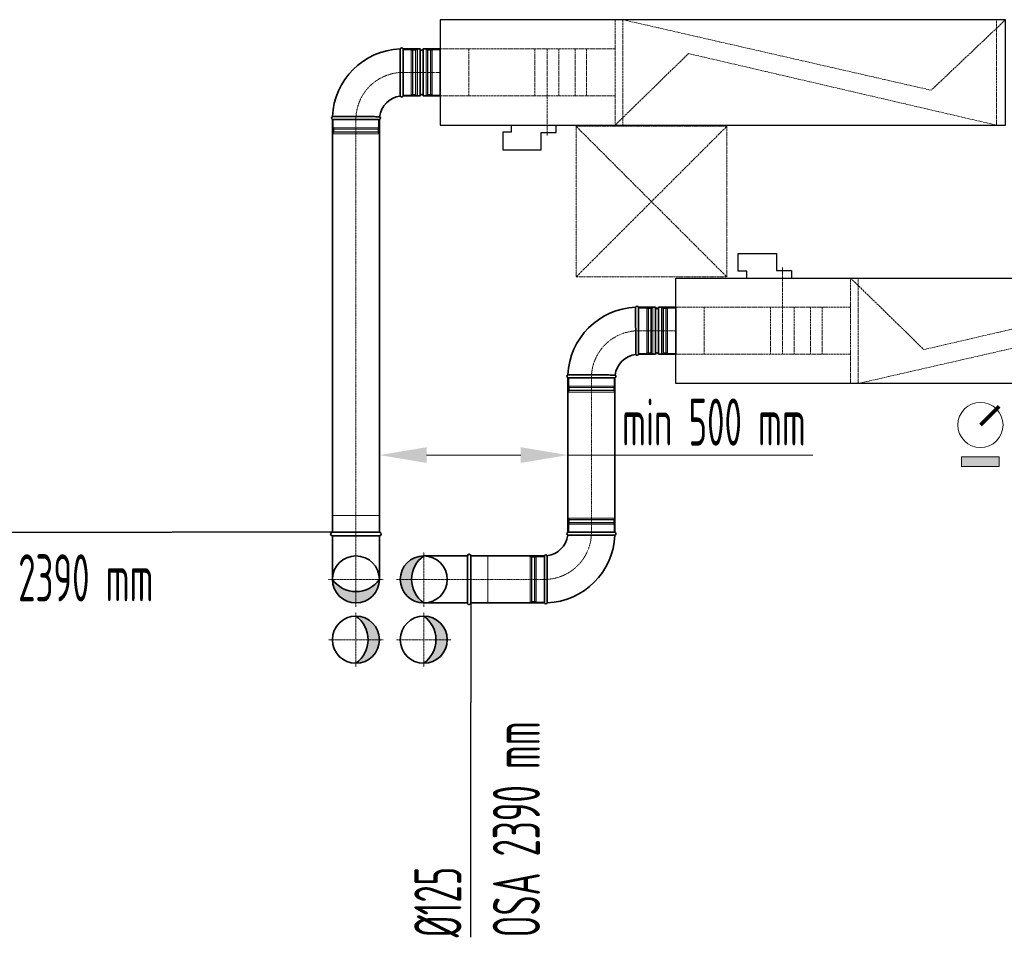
# Model space of a CAD drawing. Header units: millimetres. Extents: x 15940 to 92175, y -24684 to 227664.
# Tile 65 of 132: x 50600 to 53213, y 83431 to 85867. Entities that reach past the tile are written whole.
import ezdxf

# ---------------------------------------------------------------- set-up
doc = ezdxf.new("R2010")
doc.units = ezdxf.units.MM
doc.header["$LTSCALE"] = 0.05
for name, pattern in [('ACAD_ISO02W100', [15, 12, -3]), ('ACAD_ISO05W100', [33, 24, -3, 0, -3, 0, -3]), ('ACAD_ISO10W100', [18, 12, -3, 0, -3]), ('phl_thick', [0])]:
    doc.linetypes.add(name, pattern=pattern)
for name, color, linetype, lineweight in [('UT_KOTY - DIMENZE', 7, 'Continuous', 5), ('VZT_01 SUP (PŘÍVOD) - OBRYS', 5, 'Continuous', 35), ('VZT_02 SUP (PŘÍVOD) - OSA', 5, 'ACAD_ISO10W100', 5), ('VZT_05 ETA (ODVOD) - OBRYS', 6, 'Continuous', 35), ('VZT_06 ETA (ODVOD) - OSA', 6, 'ACAD_ISO10W100', 5), ('VZT_21 ZAŘÍZENÍ - OBRYS', 1, 'Continuous', 30), ('VZT_22 ZAŘÍZENÍ - DETAIL', 8, 'Continuous', 5), ('VZT_60_KOTY - DIMENZE', 7, 'Continuous', 5), ('VZT_KOTY - DIMENZE', 7, 'Continuous', 5), ('VZT_POPIS - OBECNE', 7, 'Continuous', 5), ('VZT_POŽADAVKY NA STAVBU - PODHLEDY', 4, 'ACAD_ISO05W100', 5)]:
    doc.layers.add(name, color=color, linetype=linetype, lineweight=lineweight)
doc.layers.add('VZT_03 SUP (PŘÍVOD) - NETISK', color=8, linetype='ACAD_ISO02W100', lineweight=5, plot=False)
doc.layers.add('VZT_07 ETA (ODVOD) - NETISK', color=8, linetype='ACAD_ISO02W100', lineweight=5, plot=False)
doc.styles.add('EVORA_125', font='isocp.shx', dxfattribs={"width": 0.6, "height": 125})
doc.styles.add('ISOCP 2.5', font='isocp.shx', dxfattribs={"width": 0.6, "height": 2.5})

msp = doc.modelspace()

# ---------------------------------------------------------------- hatches: boundary and pattern name
at = {"layer": 'VZT_01 SUP (PŘÍVOD) - OBRYS'}
h = msp.add_hatch(color=256, dxfattribs=at)
h.dxf.hatch_style = 1
h.paths.add_polyline_path([(51672, 84318.3, -0.242708), (51639.8, 84380.8), (51609.5, 84380.8, 0.414214)])
h.paths.add_polyline_path([(51609.5, 84380.8), (51639.8, 84380.8, -0.242708), (51672, 84443.3, 0.414214)])
h = msp.add_hatch(color=256, dxfattribs=at)
h.dxf.hatch_style = 1
h.paths.add_polyline_path([(51672, 84158.3, 0.242708), (51704.3, 84220.8), (51734.5, 84220.8, -0.414214)])
h.paths.add_polyline_path([(51734.5, 84220.8), (51704.3, 84220.8, 0.242708), (51672, 84283.3, -0.414214)])
at = {"layer": 'VZT_05 ETA (ODVOD) - OBRYS'}
h = msp.add_hatch(color=256, dxfattribs=at)
h.dxf.hatch_style = 1
h.paths.add_polyline_path([(51554.5, 84380.8, -0.242708), (51492, 84348.6), (51492, 84318.3, 0.414214)])
h.paths.add_polyline_path([(51492, 84318.3), (51492, 84348.6, -0.242708), (51429.5, 84380.8, 0.414214)])
h = msp.add_hatch(color=256, dxfattribs=at)
h.dxf.hatch_style = 1
h.paths.add_polyline_path([(51492, 84158.3, 0.242708), (51524.3, 84220.8), (51554.5, 84220.8, -0.414214)])
h.paths.add_polyline_path([(51554.5, 84220.8), (51524.3, 84220.8, 0.242708), (51492, 84283.3, -0.414214)])
at = {"layer": 'VZT_POPIS - OBECNE'}
h = msp.add_hatch(color=256, dxfattribs=at)
h.dxf.hatch_style = 1
h.paths.add_polyline_path([(53199.2, 84680.8), (53099.2, 84680.8), (53099.2, 84705.8), (53199.2, 84705.8)])

# ---------------------------------------------------------------- linework, layer by layer
at = {"layer": 'UT_KOTY - DIMENZE'}
for p, q in [((51679.5, 84710.9), (51929.5, 84710.9)), ((52054.5, 84710.9), (52704.7, 84710.9))]:
    msp.add_line(p, q, dxfattribs=at)
for points in [[(51679.5, 84731.7), (51679.5, 84690), (51554.5, 84710.9)], [(51929.5, 84731.7), (51929.5, 84690), (52054.5, 84710.9)]]:
    msp.add_solid(points, dxfattribs=at)
at = {"layer": 'VZT_01 SUP (PŘÍVOD) - OBRYS'}
for p, q in [((52241.8, 84978.4), (52241.8, 85103.4)), ((52287.3, 85103.4), (52241.8, 85103.4)), ((52242, 84978.4), (52242, 85103.4)), ((52287.3, 84978.4), (52287.3, 85103.4)), ((52295.3, 84978.4), (52295.3, 85103.4)), ((52340.8, 85103.4), (52295.3, 85103.4)), ((52340.8, 84978.4), (52340.8, 85103.4)), ((52287.3, 84978.4), (52241.8, 84978.4)), ((52340.8, 84978.4), (52295.3, 84978.4)), ((52054.5, 84915.9), (52179.5, 84915.9)), ((52179.5, 84505.8), (52054.5, 84505.8)), ((51992, 84443.3), (51992, 84318.3))]:
    msp.add_line(p, q, dxfattribs=at)
for points in [[(52054.5, 84505.8), (52054.5, 84915.9)], [(52179.5, 84505.8), (52179.5, 84915.9)], [(51788, 84443.3), (51672, 84443.3)], [(51788, 84318.3), (51788, 84443.3)], [(51992, 84443.3), (51797, 84443.3)], [(51797, 84318.3), (51797, 84443.3)], [(51788, 84318.3), (51672, 84318.3)], [(51992, 84318.3), (51797, 84318.3)]]:
    msp.add_lwpolyline(points, dxfattribs=at)
for centre in [(51672, 84380.8), (51672, 84220.8)]:
    msp.add_circle(centre, 62.5, dxfattribs=at)
for centre, radius, start, end in [((52242, 84915.9), 187.5, 92.3607, 177.6393), ((52238.2, 85101.8), 4.17, 23.4678, 158.8928), ((52291.3, 85103.4), 4, 180, 0), ((52242, 84915.9), 62.5, 96.8302, 173.1698), ((52238.2, 84980.1), 4.17, 210.2981, 336.5322), ((52291.3, 84978.4), 4, 0, 180), ((52056.2, 84919.8), 4.17, 111.1072, 246.5322), ((52177.9, 84919.8), 4.17, 293.4678, 59.7019), ((51992, 84505.8), 62.5, 276.8302, 353.1698), ((51992, 84505.8), 187.5, 272.3607, 357.6393), ((52056.2, 84502), 4.17, 113.4678, 239.7019), ((52177.9, 84502), 4.17, 291.1072, 66.5322), ((51792.5, 84443.3), 4.5, 0, 180), ((51995.9, 84441.6), 4.17, 30.2981, 156.5322), ((51716.5, 84380.8), 76.7, 125.4307, 234.5693), ((51792.5, 84318.3), 4.5, 180, 0), ((51995.9, 84320), 4.17, 203.4678, 338.8928), ((51627.6, 84220.8), 76.7, 305.4307, 54.5693)]:
    msp.add_arc(centre, radius, start, end, dxfattribs=at)
for points, knots in [([(52234.6, 84978), (52234.6, 84978), (52234.6, 84979.6), (52234.5, 84985.7), (52234.5, 84990.2), (52234.5, 85001.6), (52234.4, 85008.4), (52234.4, 85023.4), (52234.4, 85031.5), (52234.4, 85047.8), (52234.3, 85055.9), (52234.3, 85071.1), (52234.3, 85078.1), (52234.3, 85089.8), (52234.3, 85094.6), (52234.3, 85101.2), (52234.3, 85103), (52234.3, 85103.3), (52234.3, 85103.3), (52234.3, 85103.3)], [0, 0, 0, 0, 24.235852, 24.235852, 48.531845, 48.531845, 73.024415, 73.024415, 97.570898, 97.570898, 122.078339, 122.078339, 146.53579, 146.53579, 170.957495, 170.957495, 195.359468, 195.359468, 197.168246, 197.168246, 197.168246, 197.168246]), ([(52180, 84923.4), (52180, 84923.4), (52179.9, 84923.4), (52179.6, 84923.4), (52179.3, 84923.4), (52178.2, 84923.4), (52177.4, 84923.4), (52174.3, 84923.4), (52171.1, 84923.4), (52162.2, 84923.5), (52156.1, 84923.5), (52141.9, 84923.5), (52134.1, 84923.6), (52117.9, 84923.6), (52109.7, 84923.6), (52093.8, 84923.6), (52086.3, 84923.6), (52073.1, 84923.6), (52067.6, 84923.6), (52060.6, 84923.6), (52058.4, 84923.7), (52055.5, 84923.7), (52054.7, 84923.7), (52054.7, 84923.7)], [197.067977, 197.067977, 197.067977, 197.067977, 201.792196, 201.792196, 209.190204, 209.190204, 218.040239, 218.040239, 237.760854, 237.760854, 262.206108, 262.206108, 286.831239, 286.831239, 311.323072, 311.323072, 335.946087, 335.946087, 360.704397, 360.704397, 377.088273, 377.088273, 394.105327, 394.105327, 394.105327, 394.105327]), ([(52054.1, 84498.4), (52054.1, 84498.4), (52054.1, 84498.4), (52054.4, 84498.4), (52054.8, 84498.4), (52055.8, 84498.4), (52056.6, 84498.4), (52059.8, 84498.3), (52062.9, 84498.3), (52071.8, 84498.3), (52078, 84498.2), (52092.1, 84498.2), (52099.9, 84498.2), (52116.1, 84498.1), (52124.4, 84498.1), (52140.2, 84498.1), (52147.7, 84498.1), (52160.9, 84498.1), (52166.5, 84498.1), (52173.4, 84498.1), (52175.6, 84498.1), (52178.6, 84498.1), (52179.4, 84498.1), (52179.4, 84498.1)], [197.067977, 197.067977, 197.067977, 197.067977, 201.792196, 201.792196, 209.190204, 209.190204, 218.040239, 218.040239, 237.760854, 237.760854, 262.206108, 262.206108, 286.831239, 286.831239, 311.323072, 311.323072, 335.946087, 335.946087, 360.704397, 360.704397, 377.088273, 377.088273, 394.105327, 394.105327, 394.105327, 394.105327]), ([(51999.5, 84443.7), (51999.5, 84443.7), (51999.5, 84442.2), (51999.5, 84436), (51999.5, 84431.6), (51999.6, 84420.2), (51999.6, 84413.4), (51999.6, 84398.4), (51999.7, 84390.3), (51999.7, 84373.9), (51999.7, 84365.8), (51999.7, 84350.6), (51999.7, 84343.7), (51999.7, 84331.9), (51999.7, 84327.2), (51999.7, 84320.5), (51999.7, 84318.7), (51999.7, 84318.5), (51999.7, 84318.5), (51999.7, 84318.5)], [0, 0, 0, 0, 24.235852, 24.235852, 48.531845, 48.531845, 73.024415, 73.024415, 97.570898, 97.570898, 122.078339, 122.078339, 146.53579, 146.53579, 170.957495, 170.957495, 195.359468, 195.359468, 197.168246, 197.168246, 197.168246, 197.168246])]:
    msp.add_open_spline(points, degree=3, knots=knots, dxfattribs=at)
at = {"layer": 'VZT_02 SUP (PŘÍVOD) - OSA', "ltscale": 0.3}
for p, q in [((51672, 84220.8), (51672, 84293.3)), ((51599.5, 84220.8), (51672, 84220.8)), ((51672, 84148.3), (51672, 84220.8)), ((51744.5, 84220.8), (51672, 84220.8))]:
    msp.add_line(p, q, dxfattribs=at)
at = {"layer": 'VZT_02 SUP (PŘÍVOD) - OSA', "ltscale": 0.3, "elevation": 0}
msp.add_lwpolyline([(52242, 85040.9), (52242, 85040.9, 0.414214), (52117, 84915.9), (52117, 84915.9)], format="xyb", dxfattribs=at)
at = {"layer": 'VZT_02 SUP (PŘÍVOD) - OSA', "elevation": 0}
msp.add_lwpolyline([(52340.8, 85040.9), (52241.8, 85040.9)], dxfattribs=at)
at = {"layer": 'VZT_02 SUP (PŘÍVOD) - OSA', "ltscale": 5}
for points in [[(52117, 84915.9), (52117, 84505.8)], [(51797, 84380.8), (51992, 84380.8)]]:
    msp.add_lwpolyline(points, dxfattribs=at)
at = {"layer": 'VZT_02 SUP (PŘÍVOD) - OSA', "ltscale": 0.3}
msp.add_lwpolyline([(51992, 84380.8), (51992, 84380.8, 0.414214), (52117, 84505.8), (52117, 84505.8)], format="xyb", dxfattribs=at)
for points in [[(51672, 84380.8), (51672, 84453.3)], [(51599.5, 84380.8), (51672, 84380.8)], [(51672, 84380.8), (51797, 84380.8)], [(51672, 84308.3), (51672, 84380.8)]]:
    msp.add_lwpolyline(points, dxfattribs=at)
at = {"layer": 'VZT_03 SUP (PŘÍVOD) - NETISK', "ltscale": 0.4}
for p, q in [((52242, 85100.9), (52264, 85100.9)), ((52264, 84980.9), (52264, 85100.9)), ((52264, 85099.9), (52267.5, 85099.9)), ((52267.5, 84979.9), (52267.5, 85101.9)), ((52267.5, 85101.9), (52268, 85101.9)), ((52268, 84979.9), (52268, 85101.9)), ((52268, 85099.9), (52275, 85099.9)), ((52275, 84979.9), (52275, 85101.9)), ((52275, 85101.9), (52275.5, 85101.9)), ((52275.5, 84979.9), (52275.5, 85101.9)), ((52275.5, 85099.9), (52276, 85099.9)), ((52276, 84980.9), (52276, 85100.9)), ((52276, 85100.9), (52280, 85100.9)), ((52280, 84980.9), (52280, 85100.9)), ((52242, 84980.9), (52264, 84980.9)), ((52264, 84981.9), (52267.5, 84981.9)), ((52267.5, 84979.9), (52268, 84979.9)), ((52268, 84981.9), (52275, 84981.9)), ((52275, 84979.9), (52275.5, 84979.9)), ((52275.5, 84981.9), (52276, 84981.9)), ((52276, 84980.9), (52280, 84980.9)), ((52056, 84890.4), (52178, 84890.4)), ((52056, 84890.4), (52056, 84889.9)), ((52056, 84889.9), (52178, 84889.9)), ((52057, 84915.9), (52057, 84893.9)), ((52057, 84893.9), (52177, 84893.9)), ((52058, 84893.9), (52058, 84890.4)), ((52058, 84889.9), (52058, 84882.9)), ((52176, 84893.9), (52176, 84890.4)), ((52176, 84889.9), (52176, 84882.9)), ((52177, 84915.9), (52177, 84893.9)), ((52178, 84890.4), (52178, 84889.9)), ((52056, 84882.9), (52178, 84882.9)), ((52056, 84882.9), (52056, 84882.4)), ((52056, 84882.4), (52178, 84882.4)), ((52057, 84881.9), (52177, 84881.9)), ((52057, 84881.9), (52057, 84877.9)), ((52057, 84877.9), (52177, 84877.9)), ((52058, 84882.4), (52058, 84881.9)), ((52176, 84882.4), (52176, 84881.9)), ((52177, 84881.9), (52177, 84877.9)), ((52178, 84882.9), (52178, 84882.4)), ((52178, 84539.3), (52056, 84539.3)), ((52056, 84538.8), (52056, 84539.3)), ((52178, 84538.8), (52056, 84538.8)), ((52178, 84531.8), (52056, 84531.8)), ((52056, 84531.3), (52056, 84531.8)), ((52178, 84531.3), (52056, 84531.3)), ((52177, 84543.8), (52057, 84543.8)), ((52057, 84539.8), (52057, 84543.8)), ((52177, 84539.8), (52057, 84539.8)), ((52177, 84527.8), (52057, 84527.8)), ((52057, 84505.8), (52057, 84527.8)), ((52058, 84539.3), (52058, 84539.8)), ((52058, 84531.8), (52058, 84538.8)), ((52058, 84527.8), (52058, 84531.3)), ((52176, 84539.3), (52176, 84539.8)), ((52176, 84531.8), (52176, 84538.8)), ((52176, 84527.8), (52176, 84531.3)), ((52177, 84539.8), (52177, 84543.8)), ((52177, 84505.8), (52177, 84527.8)), ((52178, 84538.8), (52178, 84539.3)), ((52178, 84531.3), (52178, 84531.8)), ((51954, 84440.8), (51954, 84320.8)), ((51958, 84440.8), (51954, 84440.8)), ((51958, 84440.8), (51958, 84320.8)), ((51958.5, 84439.8), (51958, 84439.8)), ((51958.5, 84441.8), (51958.5, 84319.8)), ((51959, 84441.8), (51958.5, 84441.8)), ((51959, 84441.8), (51959, 84319.8)), ((51966, 84439.8), (51959, 84439.8)), ((51966, 84441.8), (51966, 84319.8)), ((51966.5, 84441.8), (51966, 84441.8)), ((51966.5, 84441.8), (51966.5, 84319.8)), ((51970, 84439.8), (51966.5, 84439.8)), ((51970, 84440.8), (51970, 84320.8)), ((51992, 84440.8), (51970, 84440.8)), ((51958, 84320.8), (51954, 84320.8)), ((51958.5, 84321.8), (51958, 84321.8)), ((51959, 84319.8), (51958.5, 84319.8)), ((51966, 84321.8), (51959, 84321.8)), ((51966.5, 84319.8), (51966, 84319.8)), ((51970, 84321.8), (51966.5, 84321.8)), ((51992, 84320.8), (51970, 84320.8))]:
    msp.add_line(p, q, dxfattribs=at)
msp.add_lwpolyline([(51797, 84318.3), (51842, 84318.3), (51842, 84443.3), (51797, 84443.3)], dxfattribs=at)
at = {"layer": 'VZT_05 ETA (ODVOD) - OBRYS'}
for p, q in [((51617, 85789.2), (51617, 85664.2)), ((51617, 85789.2), (51662.5, 85789.2)), ((51617, 85789.2), (51617, 85664.2)), ((51662.5, 85789.2), (51662.5, 85664.2)), ((51670.5, 85789.2), (51670.5, 85664.2)), ((51670.5, 85789.2), (51716, 85789.2)), ((51716, 85789.2), (51716, 85664.2)), ((51617, 85664.2), (51662.5, 85664.2)), ((51670.5, 85664.2), (51716, 85664.2)), ((51554.5, 85601.7), (51429.5, 85601.7))]:
    msp.add_line(p, q, dxfattribs=at)
for points in [[(51429.5, 85601.7), (51429.5, 84505.8)], [(51554.5, 85601.7), (51554.5, 84505.8)], [(51554.5, 84505.8), (51429.5, 84505.8)], [(51554.5, 84496.8), (51429.5, 84496.8)], [(51429.5, 84496.8), (51429.5, 84380.8)], [(51554.5, 84496.8), (51554.5, 84380.8)]]:
    msp.add_lwpolyline(points, dxfattribs=at)
for centre in [(51492, 84380.8), (51492, 84220.8)]:
    msp.add_circle(centre, 62.5, dxfattribs=at)
for centre, radius, start, end in [((51617, 85601.7), 187.5, 92.3607, 177.6393), ((51613.2, 85787.6), 4.17, 23.4678, 158.8928), ((51666.5, 85789.2), 4, 180, 0), ((51617, 85601.7), 62.5, 96.8302, 173.1698), ((51613.2, 85665.9), 4.17, 210.2981, 336.5322), ((51666.5, 85664.2), 4, 0, 180), ((51431.2, 85605.6), 4.17, 111.1072, 246.5322), ((51552.9, 85605.6), 4.17, 293.4678, 59.7019), ((51429.5, 84501.3), 4.5, 90, 270), ((51554.5, 84501.3), 4.5, 270, 90), ((51492, 84425.3), 76.7, 215.4307, 324.5693), ((51447.6, 84220.8), 76.7, 305.4307, 54.5693)]:
    msp.add_arc(centre, radius, start, end, dxfattribs=at)
for points, knots in [([(51609.6, 85663.8), (51609.6, 85663.8), (51609.6, 85663.9), (51609.6, 85664.2), (51609.6, 85664.5), (51609.6, 85665.5), (51609.6, 85666.3), (51609.5, 85669.5), (51609.5, 85672.6), (51609.5, 85681.6), (51609.5, 85687.7), (51609.4, 85701.8), (51609.4, 85709.7), (51609.4, 85725.9), (51609.4, 85734.1), (51609.3, 85750), (51609.3, 85757.4), (51609.3, 85770.6), (51609.3, 85776.2), (51609.3, 85783.2), (51609.3, 85785.3), (51609.3, 85788.3), (51609.3, 85789.1), (51609.3, 85789.1)], [197.067977, 197.067977, 197.067977, 197.067977, 201.792196, 201.792196, 209.190204, 209.190204, 218.040239, 218.040239, 237.760854, 237.760854, 262.206108, 262.206108, 286.831239, 286.831239, 311.323072, 311.323072, 335.946087, 335.946087, 360.704397, 360.704397, 377.088273, 377.088273, 394.105327, 394.105327, 394.105327, 394.105327]), ([(51555, 85609.2), (51555, 85609.2), (51553.4, 85609.2), (51547.3, 85609.2), (51542.8, 85609.3), (51531.4, 85609.3), (51524.6, 85609.3), (51509.6, 85609.4), (51501.5, 85609.4), (51485.1, 85609.4), (51477, 85609.4), (51461.8, 85609.4), (51454.9, 85609.4), (51443.1, 85609.5), (51438.4, 85609.5), (51431.8, 85609.5), (51429.9, 85609.5), (51429.7, 85609.5), (51429.7, 85609.5), (51429.7, 85609.5)], [0, 0, 0, 0, 24.235852, 24.235852, 48.531845, 48.531845, 73.024415, 73.024415, 97.570898, 97.570898, 122.078339, 122.078339, 146.53579, 146.53579, 170.957495, 170.957495, 195.359468, 195.359468, 197.168246, 197.168246, 197.168246, 197.168246])]:
    msp.add_open_spline(points, degree=3, knots=knots, dxfattribs=at)
at = {"layer": 'VZT_06 ETA (ODVOD) - OSA', "ltscale": 0.3}
for p, q in [((51492, 84308.3), (51492, 84380.8)), ((51492, 84220.8), (51492, 84293.3)), ((51419.5, 84220.8), (51492, 84220.8)), ((51492, 84148.3), (51492, 84220.8)), ((51564.5, 84220.8), (51492, 84220.8))]:
    msp.add_line(p, q, dxfattribs=at)
msp.add_lwpolyline([(51492, 85601.7), (51492, 85601.7, -0.414214), (51617, 85726.7), (51617, 85726.7)], format="xyb", dxfattribs=at)
at = {"layer": 'VZT_06 ETA (ODVOD) - OSA'}
msp.add_lwpolyline([(51617, 85726.7), (51716, 85726.7)], dxfattribs=at)
at = {"layer": 'VZT_06 ETA (ODVOD) - OSA', "ltscale": 5}
msp.add_lwpolyline([(51492, 84505.8), (51492, 85601.7)], dxfattribs=at)
at = {"layer": 'VZT_06 ETA (ODVOD) - OSA', "ltscale": 0.3}
for points in [[(51492, 84380.8), (51492, 84505.8)], [(51492, 84380.8), (51419.5, 84380.8)], [(51492, 84308.3), (51492, 84380.8)], [(51564.5, 84380.8), (51492, 84380.8)]]:
    msp.add_lwpolyline(points, dxfattribs=at)
at = {"layer": 'VZT_07 ETA (ODVOD) - NETISK', "ltscale": 0.4}
for p, q in [((51617, 85786.7), (51639, 85786.7)), ((51639, 85786.7), (51639, 85666.7)), ((51639, 85785.7), (51642.5, 85785.7)), ((51642.5, 85787.7), (51642.5, 85665.7)), ((51642.5, 85787.7), (51643, 85787.7)), ((51643, 85787.7), (51643, 85665.7)), ((51643, 85785.7), (51650, 85785.7)), ((51650, 85787.7), (51650, 85665.7)), ((51650, 85787.7), (51650.5, 85787.7)), ((51650.5, 85787.7), (51650.5, 85665.7)), ((51650.5, 85785.7), (51651, 85785.7)), ((51651, 85786.7), (51651, 85666.7)), ((51651, 85786.7), (51655, 85786.7)), ((51655, 85786.7), (51655, 85666.7)), ((51678, 85786.7), (51678, 85666.7)), ((51682, 85786.7), (51678, 85786.7)), ((51682, 85786.7), (51682, 85666.7)), ((51682.5, 85785.7), (51682, 85785.7)), ((51682.5, 85787.7), (51682.5, 85665.7)), ((51683, 85787.7), (51682.5, 85787.7)), ((51683, 85787.7), (51683, 85665.7)), ((51690, 85785.7), (51683, 85785.7)), ((51690, 85787.7), (51690, 85665.7)), ((51690.5, 85787.7), (51690, 85787.7)), ((51690.5, 85787.7), (51690.5, 85665.7)), ((51694, 85785.7), (51690.5, 85785.7)), ((51694, 85786.7), (51694, 85666.7)), ((51716, 85786.7), (51694, 85786.7)), ((51617, 85666.7), (51639, 85666.7)), ((51639, 85667.7), (51642.5, 85667.7)), ((51642.5, 85665.7), (51643, 85665.7)), ((51643, 85667.7), (51650, 85667.7)), ((51650, 85665.7), (51650.5, 85665.7)), ((51650.5, 85667.7), (51651, 85667.7)), ((51651, 85666.7), (51655, 85666.7)), ((51682, 85666.7), (51678, 85666.7)), ((51682.5, 85667.7), (51682, 85667.7)), ((51683, 85665.7), (51682.5, 85665.7)), ((51690, 85667.7), (51683, 85667.7)), ((51690.5, 85665.7), (51690, 85665.7)), ((51694, 85667.7), (51690.5, 85667.7)), ((51716, 85666.7), (51694, 85666.7)), ((51432, 85601.7), (51432, 85579.7)), ((51552, 85601.7), (51552, 85579.7)), ((51553, 85576.2), (51431, 85576.2)), ((51431, 85576.2), (51431, 85575.7)), ((51553, 85575.7), (51431, 85575.7)), ((51552, 85579.7), (51432, 85579.7)), ((51433, 85579.7), (51433, 85576.2)), ((51433, 85575.7), (51433, 85568.7)), ((51551, 85579.7), (51551, 85576.2)), ((51551, 85575.7), (51551, 85568.7)), ((51553, 85576.2), (51553, 85575.7)), ((51553, 85568.7), (51431, 85568.7)), ((51431, 85568.7), (51431, 85568.2)), ((51553, 85568.2), (51431, 85568.2)), ((51552, 85567.7), (51432, 85567.7)), ((51432, 85567.7), (51432, 85563.7)), ((51552, 85563.7), (51432, 85563.7)), ((51433, 85568.2), (51433, 85567.7)), ((51551, 85568.2), (51551, 85567.7)), ((51552, 85567.7), (51552, 85563.7)), ((51553, 85568.7), (51553, 85568.2)), ((52302.8, 84980.9), (52302.8, 85100.9)), ((52306.8, 85100.9), (52302.8, 85100.9)), ((52306.8, 84980.9), (52306.8, 85100.9)), ((52307.3, 85099.9), (52306.8, 85099.9)), ((52307.3, 84979.9), (52307.3, 85101.9)), ((52307.8, 85101.9), (52307.3, 85101.9)), ((52307.8, 84979.9), (52307.8, 85101.9)), ((52314.8, 85099.9), (52307.8, 85099.9)), ((52314.8, 84979.9), (52314.8, 85101.9)), ((52315.3, 85101.9), (52314.8, 85101.9)), ((52315.3, 84979.9), (52315.3, 85101.9)), ((52318.8, 85099.9), (52315.3, 85099.9)), ((52318.8, 84980.9), (52318.8, 85100.9)), ((52340.8, 85100.9), (52318.8, 85100.9)), ((52306.8, 84980.9), (52302.8, 84980.9)), ((52307.3, 84981.9), (52306.8, 84981.9)), ((52307.8, 84979.9), (52307.3, 84979.9)), ((52314.8, 84981.9), (52307.8, 84981.9)), ((52315.3, 84979.9), (52314.8, 84979.9)), ((52318.8, 84981.9), (52315.3, 84981.9)), ((52340.8, 84980.9), (52318.8, 84980.9))]:
    msp.add_line(p, q, dxfattribs=at)
msp.add_lwpolyline([(51554.5, 84505.8), (51554.5, 84550.8), (51429.5, 84550.8), (51429.5, 84505.8)], dxfattribs=at)
at = {"layer": 'VZT_21 ZAŘÍZENÍ - OBRYS'}
msp.add_lwpolyline([(53216, 85866.7), (51716, 85866.7), (51716, 85586.7), (53216, 85586.7)], close=True, dxfattribs=at)
msp.add_lwpolyline([(51904.4, 85586.7), (51904.4, 85568.2), (51881.9, 85568.2), (51881.9, 85521.5), (51983.5, 85521.5), (51983.5, 85566.9), (52023.5, 85566.9), (52023.5, 85586.7)], dxfattribs=at)
at = {"layer": 'VZT_21 ZAŘÍZENÍ - OBRYS', "elevation": 0}
msp.add_lwpolyline([(52529.1, 85180.9), (52529.1, 85199.5), (52506.7, 85199.5), (52506.7, 85246.1), (52608.3, 85246.1), (52608.3, 85200.7), (52648.2, 85200.7), (52648.2, 85180.9)], dxfattribs=at)
msp.add_lwpolyline([(53840.8, 84900.9), (52340.8, 84900.9), (52340.8, 85180.9), (53840.8, 85180.9)], close=True, dxfattribs=at)
at = {"layer": 'VZT_22 ZAŘÍZENÍ - DETAIL', "linetype": 'ACAD_ISO02W100', "lineweight": 5, "ltscale": 10}
for points in [[(52179.8, 85866.7), (52179.8, 85586.7)], [(53216, 85866.7), (53018.6, 85679.5), (52200.3, 85866.7)], [(52200.3, 85866.7), (52200.3, 85586.7)], [(53192.1, 85586.7), (53192.1, 85866.7)], [(51716, 85789.2), (52179.8, 85789.2)], [(51791.5, 85664.2), (51791.5, 85789.2)], [(51967.2, 85664.2), (51967.2, 85789.2)], [(51999.6, 85559.2), (51999.6, 85789.2)], [(52030.5, 85664.2), (52030.5, 85789.2)], [(52073.5, 85664.2), (52073.5, 85789.2)], [(52104.3, 85664.2), (52104.3, 85789.2)], [(52179.8, 85586.7), (52374.5, 85776.8), (53192.1, 85586.7)], [(51716, 85664.2), (52179.8, 85664.2)]]:
    msp.add_lwpolyline(points, dxfattribs=at)
at = {"layer": 'VZT_22 ZAŘÍZENÍ - DETAIL', "linetype": 'ACAD_ISO02W100', "lineweight": 5, "ltscale": 10, "elevation": 0}
for points in [[(52624.4, 85208.5), (52624.4, 84978.4)], [(52804.6, 84900.9), (52804.6, 85180.9)], [(52804.6, 85180.9), (52999.2, 84990.9), (53816.9, 85180.9)], [(52825.1, 84900.9), (52825.1, 85180.9)], [(52340.8, 85103.4), (52804.6, 85103.4)], [(52416.2, 85103.4), (52416.2, 84978.4)], [(52592, 85103.4), (52592, 84978.4)], [(52655.3, 85103.4), (52655.3, 84978.4)], [(52698.3, 85103.4), (52698.3, 84978.4)], [(52729.1, 85103.4), (52729.1, 84978.4)], [(53840.8, 84900.9), (53643.4, 85088.1), (52825.1, 84900.9)], [(52340.8, 84978.4), (52804.6, 84978.4)]]:
    msp.add_lwpolyline(points, dxfattribs=at)
at = {"layer": 'VZT_60_KOTY - DIMENZE', "linetype": 'ByBlock', "lineweight": -2}
for p, q in [((51054.2, 84505.8), (51004.2, 84505.8)), ((51797, 84103.7), (51797, 84053.7))]:
    msp.add_line(p, q, dxfattribs=at)
for points in [[(50381.2, 84505.8), (51004.2, 84505.8)], [(51429.5, 84505.8), (51054.2, 84505.8)], [(51054.2, 84505.8), (51054.2, 84505.8)], [(51797, 84318.3), (51797, 84103.7)], [(51797, 84103.7), (51797, 84103.7)], [(51797, 83430.7), (51797, 84053.7)]]:
    msp.add_lwpolyline(points, dxfattribs=at)
at = {"layer": 'VZT_KOTY - DIMENZE', "const_width": 10}
msp.add_lwpolyline([(53149.2, 84790.8), (53198.7, 84840.3)], dxfattribs=at)
at = {"layer": 'VZT_POPIS - OBECNE'}
msp.add_lwpolyline([(53099.2, 84680.8), (53099.2, 84705.8), (53199.2, 84705.8), (53199.2, 84680.8)], close=True, dxfattribs=at)
msp.add_circle((53149.2, 84790.8), 60, dxfattribs=at)
at = {"layer": 'VZT_POŽADAVKY NA STAVBU - PODHLEDY', "ltscale": 5}
for p, q in [((52076.3, 85583.8), (52476.3, 85183.8)), ((52076.3, 85183.8), (52476.3, 85583.8))]:
    msp.add_line(p, q, dxfattribs=at)
at = {"layer": 'VZT_POŽADAVKY NA STAVBU - PODHLEDY', "ltscale": 4}
for p, q in [((52476.3, 85583.8), (52076.3, 85583.8)), ((52076.3, 85583.8), (52076.3, 85183.8)), ((52476.3, 85183.8), (52476.3, 85583.8)), ((52076.3, 85183.8), (52476.3, 85183.8))]:
    msp.add_line(p, q, dxfattribs=at)

# ---------------------------------------------------------------- texts
at = {"layer": 'UT_KOTY - DIMENZE', "insert": (52442.1, 84798.4), "char_height": 125, "attachment_point": 5, "style": 'ISOCP 2.5'}
msp.add_mtext('min 500 mm', dxfattribs=at)
at = {"layer": 'VZT_60_KOTY - DIMENZE', "linetype": 'phl_thick', "insert": (50381.2, 84655.8), "char_height": 125, "attachment_point": 1, "style": 'EVORA_125'}
msp.add_mtext('%%C125\\POSA 2390 mm', dxfattribs=at)
at = {"layer": 'VZT_60_KOTY - DIMENZE', "linetype": 'phl_thick', "insert": (51647, 83430.7), "char_height": 125, "attachment_point": 1, "rotation": 90, "style": 'EVORA_125'}
msp.add_mtext('%%C125\\POSA 2390 mm', dxfattribs=at)

doc.saveas('drawing.dxf')
